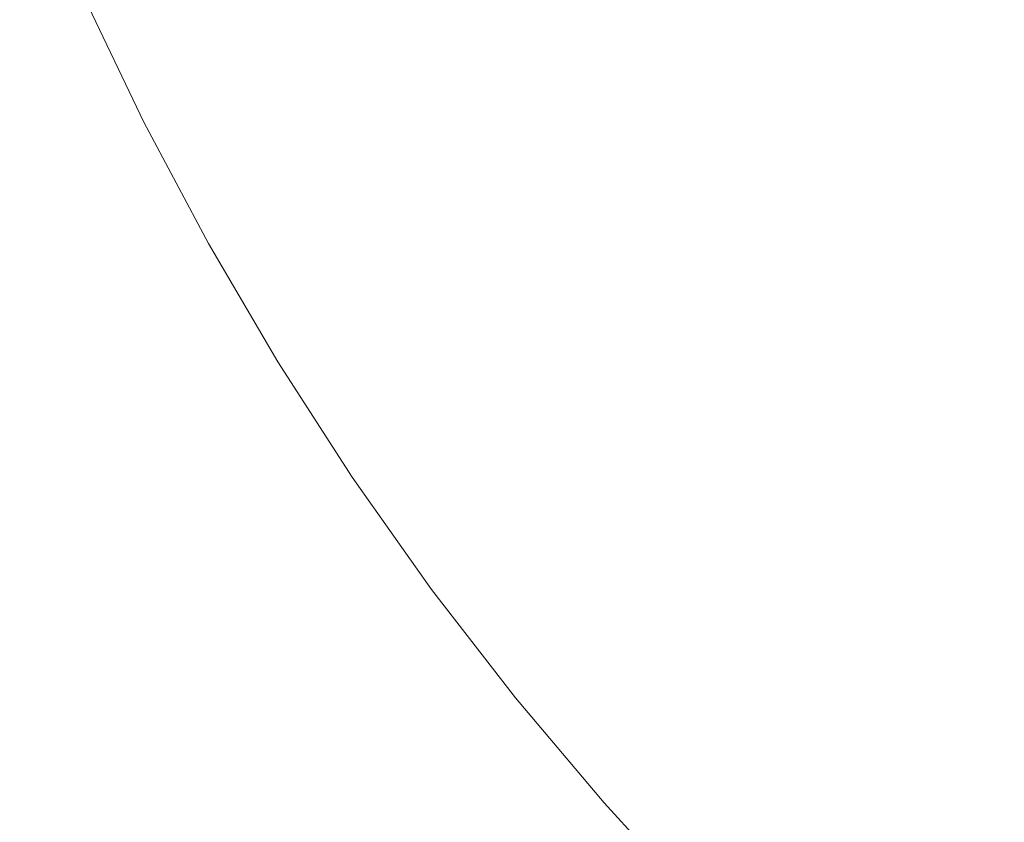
# Model space of a CAD drawing. Header units: centimetres. Extents: x -25.8 to 27.5, y 33.3 to 35.1.
# Tile 117 of 256: x -7.9724 to -7.881, y 33.6401 to 33.7146. Entities that reach past the tile are written whole.
import ezdxf

# ---------------------------------------------------------------- set-up
doc = ezdxf.new("R2010")
doc.units = ezdxf.units.CM
doc.header["$LTSCALE"] = 2.54
doc.layers.add('Lucido design-1', color=7, linetype='Continuous')

# ---------------------------------------------------------------- blocks, each defined once
blk = doc.blocks.new('Gruppo-6-1')
at = {"color": 7, "linetype": 'Continuous', "lineweight": 9}
for points in [[(-25.69296, 35.040112, 330.586121), (-25.69296, 33.440112, 330.586121), (27.40704, 33.440112, 330.586121), (27.40704, 35.040112, 330.586121)], [(-25.69296, 35.040112, 306.619358), (-25.69296, 33.440112, 306.619358), (27.40704, 33.440112, 306.619358), (27.40704, 35.040112, 306.619358)]]:
    blk.add_3dface(points, dxfattribs=at)
for points, invisible_edges in [([(-25.69296, 33.440112, 329.786121), (-7.975823, 33.74017, 329.786121), (-7.971327, 33.728255, 329.786121)], 9), ([(-25.69296, 33.440112, 305.819358), (-7.975823, 33.74017, 305.819358), (-7.971327, 33.728255, 305.819358)], 9), ([(-7.971327, 33.728255, 329.786121), (-7.966329, 33.716542, 329.786121), (-25.69296, 33.440112, 329.786121)], 10), ([(-7.971327, 33.728255, 305.819358), (-7.966329, 33.716542, 305.819358), (-25.69296, 33.440112, 305.819358)], 10), ([(-7.942307, 33.714394, 329.788299), (-7.947418, 33.72509, 329.788299), (-7.943756, 33.726745, 329.789238), (-7.938718, 33.716203, 329.789238)], 15), ([(-7.942307, 33.714394, 305.821536), (-7.947418, 33.72509, 305.821536), (-7.943756, 33.726745, 305.822475), (-7.938718, 33.716203, 305.822475)], 15), ([(-7.945929, 33.712567, 329.787525), (-7.951115, 33.723419, 329.787525), (-7.947418, 33.72509, 329.788299), (-7.942307, 33.714394, 329.788299)], 15), ([(-7.945929, 33.712567, 305.820762), (-7.951115, 33.723419, 305.820762), (-7.947418, 33.72509, 305.821536), (-7.942307, 33.714394, 305.821536)], 15), ([(-7.919661, 33.713469, 329.794612), (-7.924832, 33.723205, 329.794612), (-7.921505, 33.724882, 329.796346), (-7.916409, 33.715286, 329.796346)], 15), ([(-7.919661, 33.713469, 305.827849), (-7.924832, 33.723205, 305.827849), (-7.921505, 33.724882, 305.829583), (-7.916409, 33.715286, 305.829583)], 15), ([(-7.949581, 33.710726, 329.786919), (-7.954841, 33.721734, 329.786919), (-7.951115, 33.723419, 329.787525), (-7.945929, 33.712567, 329.787525)], 15), ([(-7.949581, 33.710726, 305.820156), (-7.954841, 33.721734, 305.820156), (-7.951115, 33.723419, 305.820762), (-7.945929, 33.712567, 305.820762)], 15), ([(-7.898931, 33.71329, 329.804742), (-7.904128, 33.722146, 329.804742), (-7.901265, 33.723746, 329.807187), (-7.896139, 33.71501, 329.807187)], 15), ([(-7.898931, 33.71329, 305.837979), (-7.904128, 33.722146, 305.837979), (-7.901265, 33.723746, 305.840424), (-7.896139, 33.71501, 305.840424)], 15), ([(-7.922976, 33.711618, 329.793031), (-7.928222, 33.721495, 329.793031), (-7.924832, 33.723205, 329.794612), (-7.919661, 33.713469, 329.794612)], 15), ([(-7.922976, 33.711618, 305.826268), (-7.928222, 33.721495, 305.826268), (-7.924832, 33.723205, 305.827849), (-7.919661, 33.713469, 305.827849)], 15), ([(-7.880693, 33.713227, 329.818216), (-7.885909, 33.721309, 329.818216), (-7.883607, 33.722726, 329.821261), (-7.878453, 33.71474, 329.821261)], 15), ([(-7.880693, 33.713227, 305.851453), (-7.885909, 33.721309, 305.851453), (-7.883607, 33.722726, 305.854498), (-7.878453, 33.71474, 305.854498)], 15), ([(-7.953255, 33.708874, 329.786483), (-7.95859, 33.72004, 329.786483), (-7.954841, 33.721734, 329.786919), (-7.949581, 33.710726, 329.786919)], 15), ([(-7.953255, 33.708874, 305.81972), (-7.95859, 33.72004, 305.81972), (-7.954841, 33.721734, 305.820156), (-7.949581, 33.710726, 305.820156)], 15), ([(-7.901809, 33.711518, 329.802432), (-7.907079, 33.720498, 329.802432), (-7.904128, 33.722146, 329.804742), (-7.898931, 33.71329, 329.804742)], 15), ([(-7.901809, 33.711518, 305.835669), (-7.907079, 33.720498, 305.835669), (-7.904128, 33.722146, 305.837979), (-7.898931, 33.71329, 305.837979)], 15), ([(-7.926347, 33.709734, 329.791607), (-7.93167, 33.719757, 329.791607), (-7.928222, 33.721495, 329.793031), (-7.922976, 33.711618, 329.793031)], 15), ([(-7.926347, 33.709734, 305.824844), (-7.93167, 33.719757, 305.824844), (-7.928222, 33.721495, 305.826268), (-7.922976, 33.711618, 305.826268)], 15), ([(-7.883036, 33.711643, 329.815281), (-7.888317, 33.719826, 329.815281), (-7.885909, 33.721309, 329.818216), (-7.880693, 33.713227, 329.818216)], 15), ([(-7.883036, 33.711643, 305.848518), (-7.888317, 33.719826, 305.848518), (-7.885909, 33.721309, 305.851453), (-7.880693, 33.713227, 305.851453)], 15), ([(-7.956945, 33.707014, 329.786217), (-7.962356, 33.718337, 329.786217), (-7.95859, 33.72004, 329.786483), (-7.953255, 33.708874, 329.786483)], 15), ([(-7.956945, 33.707014, 305.819453), (-7.962356, 33.718337, 305.819453), (-7.95859, 33.72004, 305.81972), (-7.953255, 33.708874, 305.81972)], 15), ([(-7.92977, 33.707822, 329.790342), (-7.935171, 33.717992, 329.790342), (-7.93167, 33.719757, 329.791607), (-7.926347, 33.709734, 329.791607)], 15), ([(-7.92977, 33.707822, 305.823579), (-7.935171, 33.717992, 305.823579), (-7.93167, 33.719757, 305.824844), (-7.926347, 33.709734, 305.824844)], 15), ([(-7.904769, 33.709696, 329.800259), (-7.910113, 33.718803, 329.800259), (-7.907079, 33.720498, 329.802432), (-7.901809, 33.711518, 329.802432)], 15), ([(-7.904769, 33.709696, 305.833496), (-7.910113, 33.718803, 305.833496), (-7.907079, 33.720498, 305.835669), (-7.901809, 33.711518, 305.835669)], 15), ([(-7.885478, 33.709992, 329.812462), (-7.890827, 33.71828, 329.812462), (-7.888317, 33.719826, 329.815281), (-7.883036, 33.711643, 329.815281)], 15), ([(-7.885478, 33.709992, 305.845699), (-7.890827, 33.71828, 305.845699), (-7.888317, 33.719826, 305.848518), (-7.883036, 33.711643, 305.848518)], 15), ([(-7.907804, 33.707828, 329.798229), (-7.913224, 33.717065, 329.798229), (-7.910113, 33.718803, 329.800259), (-7.904769, 33.709696, 329.800259)], 15), ([(-7.907804, 33.707828, 305.831466), (-7.913224, 33.717065, 305.831466), (-7.910113, 33.718803, 305.833496), (-7.904769, 33.709696, 305.833496)], 15), ([(-7.960838, 33.705051, 329.786121), (-7.966329, 33.716542, 329.786121), (-7.962356, 33.718337, 329.786217), (-7.956945, 33.707014, 329.786217)], 14), ([(-7.960838, 33.705051, 305.819358), (-7.966329, 33.716542, 305.819358), (-7.962356, 33.718337, 305.819453), (-7.956945, 33.707014, 305.819453)], 14), ([(-7.933238, 33.705885, 329.789238), (-7.938718, 33.716203, 329.789238), (-7.935171, 33.717992, 329.790342), (-7.92977, 33.707822, 329.790342)], 15), ([(-7.933238, 33.705885, 305.822475), (-7.938718, 33.716203, 305.822475), (-7.935171, 33.717992, 305.823579), (-7.92977, 33.707822, 305.823579)], 15), ([(-7.888016, 33.708277, 329.809762), (-7.893436, 33.716674, 329.809762), (-7.890827, 33.71828, 329.812462), (-7.885478, 33.709992, 329.812462)], 15), ([(-7.888016, 33.708277, 305.842999), (-7.893436, 33.716674, 305.842999), (-7.890827, 33.71828, 305.845699), (-7.885478, 33.709992, 305.845699)], 15), ([(-7.91091, 33.705915, 329.796346), (-7.916409, 33.715286, 329.796346), (-7.913224, 33.717065, 329.798229), (-7.907804, 33.707828, 329.798229)], 15), ([(-7.91091, 33.705915, 305.829583), (-7.916409, 33.715286, 305.829583), (-7.913224, 33.717065, 305.831466), (-7.907804, 33.707828, 305.831466)], 15), ([(-25.69296, 33.440112, 329.786121), (-7.966329, 33.716542, 329.786121), (-7.960838, 33.705051, 329.786121)], 9), ([(-7.966329, 33.716542, 305.819358), (-7.960838, 33.705051, 305.819358), (-25.69296, 33.440112, 305.819358)], 10), ([(-7.936746, 33.703925, 329.788299), (-7.942307, 33.714394, 329.788299), (-7.938718, 33.716203, 329.789238), (-7.933238, 33.705885, 329.789238)], 15), ([(-7.936746, 33.703925, 305.821536), (-7.942307, 33.714394, 305.821536), (-7.938718, 33.716203, 305.822475), (-7.933238, 33.705885, 305.822475)], 15), ([(-7.890646, 33.7065, 329.807187), (-7.896139, 33.71501, 329.807187), (-7.893436, 33.716674, 329.809762), (-7.888016, 33.708277, 329.809762)], 15), ([(-7.890646, 33.7065, 305.840424), (-7.896139, 33.71501, 305.840424), (-7.893436, 33.716674, 305.842999), (-7.888016, 33.708277, 305.842999)], 15), ([(-7.914082, 33.703962, 329.794612), (-7.919661, 33.713469, 329.794612), (-7.916409, 33.715286, 329.796346), (-7.91091, 33.705915, 329.796346)], 15), ([(-7.914082, 33.703962, 305.827849), (-7.919661, 33.713469, 305.827849), (-7.916409, 33.715286, 305.829583), (-7.91091, 33.705915, 305.829583)], 15), ([(-7.940288, 33.701946, 329.787525), (-7.945929, 33.712567, 329.787525), (-7.942307, 33.714394, 329.788299), (-7.936746, 33.703925, 329.788299)], 15), ([(-7.940288, 33.701946, 305.820762), (-7.945929, 33.712567, 305.820762), (-7.942307, 33.714394, 305.821536), (-7.936746, 33.703925, 305.821536)], 15), ([(-7.893363, 33.704663, 329.804742), (-7.898931, 33.71329, 329.804742), (-7.896139, 33.71501, 329.807187), (-7.890646, 33.7065, 329.807187)], 15), ([(-7.893363, 33.704663, 305.837979), (-7.898931, 33.71329, 305.837979), (-7.896139, 33.71501, 305.840424), (-7.890646, 33.7065, 305.840424)], 15), ([(-7.917315, 33.701971, 329.793031), (-7.922976, 33.711618, 329.793031), (-7.919661, 33.713469, 329.794612), (-7.914082, 33.703962, 329.794612)], 15), ([(-7.917315, 33.701971, 305.826268), (-7.922976, 33.711618, 305.826268), (-7.919661, 33.713469, 305.827849), (-7.914082, 33.703962, 305.827849)], 15), ([(-7.896164, 33.70277, 329.802432), (-7.901809, 33.711518, 329.802432), (-7.898931, 33.71329, 329.804742), (-7.893363, 33.704663, 329.804742)], 15), ([(-7.896164, 33.70277, 305.835669), (-7.901809, 33.711518, 305.835669), (-7.898931, 33.71329, 305.837979), (-7.893363, 33.704663, 305.837979)], 15), ([(-7.943858, 33.699952, 329.786919), (-7.949581, 33.710726, 329.786919), (-7.945929, 33.712567, 329.787525), (-7.940288, 33.701946, 329.787525)], 15), ([(-7.943858, 33.699952, 305.820156), (-7.949581, 33.710726, 305.820156), (-7.945929, 33.712567, 305.820762), (-7.940288, 33.701946, 305.820762)], 15), ([(-7.877412, 33.703692, 329.815281), (-7.883036, 33.711643, 329.815281), (-7.880693, 33.713227, 329.818216), (-7.875139, 33.705373, 329.818216)], 15), ([(-7.877412, 33.703692, 305.848518), (-7.883036, 33.711643, 305.848518), (-7.880693, 33.713227, 305.851453), (-7.875139, 33.705373, 305.851453)], 15), ([(-7.920603, 33.699946, 329.791607), (-7.926347, 33.709734, 329.791607), (-7.922976, 33.711618, 329.793031), (-7.917315, 33.701971, 329.793031)], 15), ([(-7.920603, 33.699946, 305.824844), (-7.926347, 33.709734, 305.824844), (-7.922976, 33.711618, 305.826268), (-7.917315, 33.701971, 305.826268)], 15), ([(-7.899043, 33.700824, 329.800259), (-7.904769, 33.709696, 329.800259), (-7.901809, 33.711518, 329.802432), (-7.896164, 33.70277, 329.802432)], 15), ([(-7.899043, 33.700824, 305.833496), (-7.904769, 33.709696, 305.833496), (-7.901809, 33.711518, 305.835669), (-7.896164, 33.70277, 305.835669)], 15), ([(-7.879782, 33.701939, 329.812462), (-7.885478, 33.709992, 329.812462), (-7.883036, 33.711643, 329.815281), (-7.877412, 33.703692, 329.815281)], 15), ([(-7.879782, 33.701939, 305.845699), (-7.885478, 33.709992, 305.845699), (-7.883036, 33.711643, 305.848518), (-7.877412, 33.703692, 305.848518)], 15), ([(-7.94745, 33.697945, 329.786483), (-7.953255, 33.708874, 329.786483), (-7.949581, 33.710726, 329.786919), (-7.943858, 33.699952, 329.786919)], 15), ([(-7.94745, 33.697945, 305.81972), (-7.953255, 33.708874, 305.81972), (-7.949581, 33.710726, 305.820156), (-7.943858, 33.699952, 305.820156)], 15), ([(-7.923942, 33.697891, 329.790342), (-7.92977, 33.707822, 329.790342), (-7.926347, 33.709734, 329.791607), (-7.920603, 33.699946, 329.791607)], 15), ([(-7.923942, 33.697891, 305.823579), (-7.92977, 33.707822, 305.823579), (-7.926347, 33.709734, 305.824844), (-7.920603, 33.699946, 305.824844)], 15), ([(-7.901996, 33.698829, 329.798229), (-7.907804, 33.707828, 329.798229), (-7.904769, 33.709696, 329.800259), (-7.899043, 33.700824, 329.800259)], 15), ([(-7.901996, 33.698829, 305.831466), (-7.907804, 33.707828, 305.831466), (-7.904769, 33.709696, 305.833496), (-7.899043, 33.700824, 305.833496)], 15), ([(-7.882245, 33.700117, 329.809762), (-7.888016, 33.708277, 329.809762), (-7.885478, 33.709992, 329.812462), (-7.879782, 33.701939, 329.812462)], 15), ([(-7.882245, 33.700117, 305.842999), (-7.888016, 33.708277, 305.842999), (-7.885478, 33.709992, 305.845699), (-7.879782, 33.701939, 305.845699)], 15), ([(-7.951058, 33.69593, 329.786217), (-7.956945, 33.707014, 329.786217), (-7.953255, 33.708874, 329.786483), (-7.94745, 33.697945, 329.786483)], 15), ([(-7.951058, 33.69593, 305.819453), (-7.956945, 33.707014, 305.819453), (-7.953255, 33.708874, 305.81972), (-7.94745, 33.697945, 305.81972)], 15), ([(-7.927325, 33.695808, 329.789238), (-7.933238, 33.705885, 329.789238), (-7.92977, 33.707822, 329.790342), (-7.923942, 33.697891, 329.790342)], 15), ([(-7.927325, 33.695808, 305.822475), (-7.933238, 33.705885, 305.822475), (-7.92977, 33.707822, 305.823579), (-7.923942, 33.697891, 305.823579)], 15), ([(-7.905018, 33.696786, 329.796346), (-7.91091, 33.705915, 329.796346), (-7.907804, 33.707828, 329.798229), (-7.901996, 33.698829, 329.798229)], 15), ([(-7.905018, 33.696786, 305.829583), (-7.91091, 33.705915, 305.829583), (-7.907804, 33.707828, 305.831466), (-7.901996, 33.698829, 305.831466)], 15), ([(-7.884797, 33.69823, 329.807187), (-7.890646, 33.7065, 329.807187), (-7.888016, 33.708277, 329.809762), (-7.882245, 33.700117, 329.809762)], 15), ([(-7.884797, 33.69823, 305.840424), (-7.890646, 33.7065, 305.840424), (-7.888016, 33.708277, 305.842999), (-7.882245, 33.700117, 305.842999)], 15), ([(-7.954864, 33.693804, 329.786121), (-7.960838, 33.705051, 329.786121), (-7.956945, 33.707014, 329.786217), (-7.951058, 33.69593, 329.786217)], 14), ([(-7.954864, 33.693804, 305.819358), (-7.960838, 33.705051, 305.819358), (-7.956945, 33.707014, 305.819453), (-7.951058, 33.69593, 305.819453)], 14), ([(-7.887434, 33.69628, 329.804742), (-7.893363, 33.704663, 329.804742), (-7.890646, 33.7065, 329.807187), (-7.884797, 33.69823, 329.807187)], 15), ([(-7.887434, 33.69628, 305.837979), (-7.893363, 33.704663, 305.837979), (-7.890646, 33.7065, 305.840424), (-7.884797, 33.69823, 305.840424)], 15), ([(-7.930747, 33.693701, 329.788299), (-7.936746, 33.703925, 329.788299), (-7.933238, 33.705885, 329.789238), (-7.927325, 33.695808, 329.789238)], 15), ([(-7.930747, 33.693701, 305.821536), (-7.936746, 33.703925, 305.821536), (-7.933238, 33.705885, 305.822475), (-7.927325, 33.695808, 305.822475)], 15), ([(-7.908104, 33.6947, 329.794612), (-7.914082, 33.703962, 329.794612), (-7.91091, 33.705915, 329.796346), (-7.905018, 33.696786, 329.796346)], 15), ([(-7.908104, 33.6947, 305.827849), (-7.914082, 33.703962, 305.827849), (-7.91091, 33.705915, 305.829583), (-7.905018, 33.696786, 305.829583)], 15), ([(-7.960838, 33.705051, 329.786121), (-7.954864, 33.693804, 329.786121), (-25.69296, 33.440112, 329.786121)], 10), ([(-25.69296, 33.440112, 305.819358), (-7.960838, 33.705051, 305.819358), (-7.954864, 33.693804, 305.819358)], 9), ([(-7.890152, 33.69427, 329.802432), (-7.896164, 33.70277, 329.802432), (-7.893363, 33.704663, 329.804742), (-7.887434, 33.69628, 329.804742)], 15), ([(-7.890152, 33.69427, 305.835669), (-7.896164, 33.70277, 305.835669), (-7.893363, 33.704663, 305.837979), (-7.887434, 33.69628, 305.837979)], 15), ([(-7.934202, 33.691574, 329.787525), (-7.940288, 33.701946, 329.787525), (-7.936746, 33.703925, 329.788299), (-7.930747, 33.693701, 329.788299)], 15), ([(-7.934202, 33.691574, 305.820762), (-7.940288, 33.701946, 305.820762), (-7.936746, 33.703925, 305.821536), (-7.930747, 33.693701, 305.821536)], 15), ([(-7.91125, 33.692574, 329.793031), (-7.917315, 33.701971, 329.793031), (-7.914082, 33.703962, 329.794612), (-7.908104, 33.6947, 329.794612)], 15), ([(-7.91125, 33.692574, 305.826268), (-7.917315, 33.701971, 305.826268), (-7.914082, 33.703962, 305.827849), (-7.908104, 33.6947, 305.827849)], 15), ([(-7.892945, 33.692204, 329.800259), (-7.899043, 33.700824, 329.800259), (-7.896164, 33.70277, 329.802432), (-7.890152, 33.69427, 329.802432)], 15), ([(-7.892945, 33.692204, 305.833496), (-7.899043, 33.700824, 305.833496), (-7.896164, 33.70277, 305.835669), (-7.890152, 33.69427, 305.835669)], 15), ([(-7.937684, 33.68943, 329.786919), (-7.943858, 33.699952, 329.786919), (-7.940288, 33.701946, 329.787525), (-7.934202, 33.691574, 329.787525)], 15), ([(-7.937684, 33.68943, 305.820156), (-7.943858, 33.699952, 305.820156), (-7.940288, 33.701946, 305.820762), (-7.934202, 33.691574, 305.820762)], 15), ([(-7.914449, 33.690411, 329.791607), (-7.920603, 33.699946, 329.791607), (-7.917315, 33.701971, 329.793031), (-7.91125, 33.692574, 329.793031)], 15), ([(-7.914449, 33.690411, 305.824844), (-7.920603, 33.699946, 305.824844), (-7.917315, 33.701971, 305.826268), (-7.91125, 33.692574, 305.826268)], 15), ([(-7.876133, 33.69221, 329.809762), (-7.882245, 33.700117, 329.809762), (-7.879782, 33.701939, 329.812462), (-7.87375, 33.694134, 329.812462)], 15), ([(-7.876133, 33.69221, 305.842999), (-7.882245, 33.700117, 305.842999), (-7.879782, 33.701939, 305.845699), (-7.87375, 33.694134, 305.845699)], 15), ([(-7.895811, 33.690084, 329.798229), (-7.901996, 33.698829, 329.798229), (-7.899043, 33.700824, 329.800259), (-7.892945, 33.692204, 329.800259)], 15), ([(-7.895811, 33.690084, 305.831466), (-7.901996, 33.698829, 305.831466), (-7.899043, 33.700824, 305.833496), (-7.892945, 33.692204, 305.833496)], 15), ([(-7.941187, 33.687272, 329.786483), (-7.94745, 33.697945, 329.786483), (-7.943858, 33.699952, 329.786919), (-7.937684, 33.68943, 329.786919)], 15), ([(-7.941187, 33.687272, 305.81972), (-7.94745, 33.697945, 305.81972), (-7.943858, 33.699952, 305.820156), (-7.937684, 33.68943, 305.820156)], 15), ([(-7.917698, 33.688216, 329.790342), (-7.923942, 33.697891, 329.790342), (-7.920603, 33.699946, 329.791607), (-7.914449, 33.690411, 329.791607)], 15), ([(-7.917698, 33.688216, 305.823579), (-7.923942, 33.697891, 305.823579), (-7.920603, 33.699946, 305.824844), (-7.914449, 33.690411, 305.824844)], 15), ([(-7.878603, 33.690216, 329.807187), (-7.884797, 33.69823, 329.807187), (-7.882245, 33.700117, 329.809762), (-7.876133, 33.69221, 329.809762)], 15), ([(-7.878603, 33.690216, 305.840424), (-7.884797, 33.69823, 305.840424), (-7.882245, 33.700117, 305.842999), (-7.876133, 33.69221, 305.842999)], 15), ([(-7.898744, 33.687915, 329.796346), (-7.905018, 33.696786, 329.796346), (-7.901996, 33.698829, 329.798229), (-7.895811, 33.690084, 329.798229)], 15), ([(-7.898744, 33.687915, 305.829583), (-7.905018, 33.696786, 305.829583), (-7.901996, 33.698829, 305.831466), (-7.895811, 33.690084, 305.831466)], 15), ([(-7.944706, 33.685106, 329.786217), (-7.951058, 33.69593, 329.786217), (-7.94745, 33.697945, 329.786483), (-7.941187, 33.687272, 329.786483)], 15), ([(-7.944706, 33.685106, 305.819453), (-7.951058, 33.69593, 305.819453), (-7.94745, 33.697945, 305.81972), (-7.941187, 33.687272, 305.81972)], 15), ([(-7.920989, 33.685991, 329.789238), (-7.927325, 33.695808, 329.789238), (-7.923942, 33.697891, 329.790342), (-7.917698, 33.688216, 329.790342)], 15), ([(-7.920989, 33.685991, 305.822475), (-7.927325, 33.695808, 305.822475), (-7.923942, 33.697891, 305.823579), (-7.917698, 33.688216, 305.823579)], 15), ([(-7.881154, 33.688156, 329.804742), (-7.887434, 33.69628, 329.804742), (-7.884797, 33.69823, 329.807187), (-7.878603, 33.690216, 329.807187)], 15), ([(-7.881154, 33.688156, 305.837979), (-7.887434, 33.69628, 305.837979), (-7.884797, 33.69823, 305.840424), (-7.878603, 33.690216, 305.840424)], 15), ([(-7.901739, 33.6857, 329.794612), (-7.908104, 33.6947, 329.794612), (-7.905018, 33.696786, 329.796346), (-7.898744, 33.687915, 329.796346)], 15), ([(-7.901739, 33.6857, 305.827849), (-7.908104, 33.6947, 305.827849), (-7.905018, 33.696786, 305.829583), (-7.898744, 33.687915, 305.829583)], 15), ([(-7.883784, 33.686032, 329.802432), (-7.890152, 33.69427, 329.802432), (-7.887434, 33.69628, 329.804742), (-7.881154, 33.688156, 329.804742)], 15), ([(-7.883784, 33.686032, 305.835669), (-7.890152, 33.69427, 305.835669), (-7.887434, 33.69628, 305.837979), (-7.881154, 33.688156, 305.837979)], 15), ([(-7.948419, 33.68282, 329.786121), (-7.954864, 33.693804, 329.786121), (-7.951058, 33.69593, 329.786217), (-7.944706, 33.685106, 329.786217)], 14), ([(-7.948419, 33.68282, 305.819358), (-7.954864, 33.693804, 305.819358), (-7.951058, 33.69593, 305.819453), (-7.944706, 33.685106, 305.819453)], 14), ([(-7.924319, 33.683741, 329.788299), (-7.930747, 33.693701, 329.788299), (-7.927325, 33.695808, 329.789238), (-7.920989, 33.685991, 329.789238)], 15), ([(-7.924319, 33.683741, 305.821536), (-7.930747, 33.693701, 305.821536), (-7.927325, 33.695808, 305.822475), (-7.920989, 33.685991, 305.822475)], 15), ([(-7.904792, 33.683442, 329.793031), (-7.91125, 33.692574, 329.793031), (-7.908104, 33.6947, 329.794612), (-7.901739, 33.6857, 329.794612)], 15), ([(-7.904792, 33.683442, 305.826268), (-7.91125, 33.692574, 305.826268), (-7.908104, 33.6947, 305.827849), (-7.901739, 33.6857, 305.827849)], 15), ([(-7.886488, 33.683849, 329.800259), (-7.892945, 33.692204, 329.800259), (-7.890152, 33.69427, 329.802432), (-7.883784, 33.686032, 329.802432)], 15), ([(-7.886488, 33.683849, 305.833496), (-7.892945, 33.692204, 305.833496), (-7.890152, 33.69427, 305.835669), (-7.883784, 33.686032, 305.835669)], 15), ([(-25.69296, 33.440112, 329.786121), (-7.954864, 33.693804, 329.786121), (-7.948419, 33.68282, 329.786121)], 9), ([(-25.69296, 33.440112, 305.819358), (-7.954864, 33.693804, 305.819358), (-7.948419, 33.68282, 305.819358)], 9), ([(-7.92768, 33.681469, 329.787525), (-7.934202, 33.691574, 329.787525), (-7.930747, 33.693701, 329.788299), (-7.924319, 33.683741, 329.788299)], 15), ([(-7.92768, 33.681469, 305.820762), (-7.934202, 33.691574, 305.820762), (-7.930747, 33.693701, 305.821536), (-7.924319, 33.683741, 305.821536)], 15), ([(-7.907896, 33.681146, 329.791607), (-7.914449, 33.690411, 329.791607), (-7.91125, 33.692574, 329.793031), (-7.904792, 33.683442, 329.793031)], 15), ([(-7.907896, 33.681146, 305.824844), (-7.914449, 33.690411, 305.824844), (-7.91125, 33.692574, 305.826268), (-7.904792, 33.683442, 305.826268)], 15), ([(-7.931068, 33.679179, 329.786919), (-7.937684, 33.68943, 329.786919), (-7.934202, 33.691574, 329.787525), (-7.92768, 33.681469, 329.787525)], 15), ([(-7.931068, 33.679179, 305.820156), (-7.937684, 33.68943, 305.820156), (-7.934202, 33.691574, 305.820762), (-7.92768, 33.681469, 305.820762)], 15), ([(-7.889261, 33.68161, 329.798229), (-7.895811, 33.690084, 329.798229), (-7.892945, 33.692204, 329.800259), (-7.886488, 33.683849, 329.800259)], 15), ([(-7.889261, 33.68161, 305.831466), (-7.895811, 33.690084, 305.831466), (-7.892945, 33.692204, 305.833496), (-7.886488, 33.683849, 305.833496)], 15), ([(-7.911049, 33.678815, 329.790342), (-7.917698, 33.688216, 329.790342), (-7.914449, 33.690411, 329.791607), (-7.907896, 33.681146, 329.791607)], 15), ([(-7.911049, 33.678815, 305.823579), (-7.917698, 33.688216, 305.823579), (-7.914449, 33.690411, 305.824844), (-7.907896, 33.681146, 305.824844)], 15), ([(-7.892099, 33.679318, 329.796346), (-7.898744, 33.687915, 329.796346), (-7.895811, 33.690084, 329.798229), (-7.889261, 33.68161, 329.798229)], 15), ([(-7.892099, 33.679318, 305.829583), (-7.898744, 33.687915, 305.829583), (-7.895811, 33.690084, 305.831466), (-7.889261, 33.68161, 305.831466)], 15), ([(-7.874536, 33.680305, 329.804742), (-7.881154, 33.688156, 329.804742), (-7.878603, 33.690216, 329.807187), (-7.872074, 33.682472, 329.807187)], 15), ([(-7.874536, 33.680305, 305.837979), (-7.881154, 33.688156, 305.837979), (-7.878603, 33.690216, 305.840424), (-7.872074, 33.682472, 305.840424)], 15), ([(-7.934477, 33.676875, 329.786483), (-7.941187, 33.687272, 329.786483), (-7.937684, 33.68943, 329.786919), (-7.931068, 33.679179, 329.786919)], 15), ([(-7.934477, 33.676875, 305.81972), (-7.941187, 33.687272, 305.81972), (-7.937684, 33.68943, 305.820156), (-7.931068, 33.679179, 305.820156)], 15), ([(-7.914243, 33.676452, 329.789238), (-7.920989, 33.685991, 329.789238), (-7.917698, 33.688216, 329.790342), (-7.911049, 33.678815, 329.790342)], 15), ([(-7.914243, 33.676452, 305.822475), (-7.920989, 33.685991, 305.822475), (-7.917698, 33.688216, 305.823579), (-7.911049, 33.678815, 305.823579)], 15), ([(-7.894997, 33.676978, 329.794612), (-7.901739, 33.6857, 329.794612), (-7.898744, 33.687915, 329.796346), (-7.892099, 33.679318, 329.796346)], 15), ([(-7.894997, 33.676978, 305.827849), (-7.901739, 33.6857, 305.827849), (-7.898744, 33.687915, 305.829583), (-7.892099, 33.679318, 305.829583)], 15), ([(-7.877073, 33.678072, 329.802432), (-7.883784, 33.686032, 329.802432), (-7.881154, 33.688156, 329.804742), (-7.874536, 33.680305, 329.804742)], 15), ([(-7.877073, 33.678072, 305.835669), (-7.883784, 33.686032, 305.835669), (-7.881154, 33.688156, 305.837979), (-7.874536, 33.680305, 305.837979)], 15), ([(-7.937901, 33.674561, 329.786217), (-7.944706, 33.685106, 329.786217), (-7.941187, 33.687272, 329.786483), (-7.934477, 33.676875, 329.786483)], 15), ([(-7.937901, 33.674561, 305.819453), (-7.944706, 33.685106, 305.819453), (-7.941187, 33.687272, 305.81972), (-7.934477, 33.676875, 305.81972)], 15), ([(-7.917474, 33.674063, 329.788299), (-7.924319, 33.683741, 329.788299), (-7.920989, 33.685991, 329.789238), (-7.914243, 33.676452, 329.789238)], 15), ([(-7.917474, 33.674063, 305.821536), (-7.924319, 33.683741, 305.821536), (-7.920989, 33.685991, 305.822475), (-7.914243, 33.676452, 305.822475)], 15), ([(-7.879681, 33.675776, 329.800259), (-7.886488, 33.683849, 329.800259), (-7.883784, 33.686032, 329.802432), (-7.877073, 33.678072, 329.802432)], 15), ([(-7.879681, 33.675776, 305.833496), (-7.886488, 33.683849, 305.833496), (-7.883784, 33.686032, 305.835669), (-7.877073, 33.678072, 305.835669)], 15), ([(-7.941513, 33.67212, 329.786121), (-7.948419, 33.68282, 329.786121), (-7.944706, 33.685106, 329.786217), (-7.937901, 33.674561, 329.786217)], 14), ([(-7.941513, 33.67212, 305.819358), (-7.948419, 33.68282, 305.819358), (-7.944706, 33.685106, 305.819453), (-7.937901, 33.674561, 305.819453)], 14), ([(-7.897951, 33.674593, 329.793031), (-7.904792, 33.683442, 329.793031), (-7.901739, 33.6857, 329.794612), (-7.894997, 33.676978, 329.794612)], 15), ([(-7.897951, 33.674593, 305.826268), (-7.904792, 33.683442, 305.826268), (-7.901739, 33.6857, 305.827849), (-7.894997, 33.676978, 305.827849)], 15), ([(-7.920736, 33.67165, 329.787525), (-7.92768, 33.681469, 329.787525), (-7.924319, 33.683741, 329.788299), (-7.917474, 33.674063, 329.788299)], 15), ([(-7.920736, 33.67165, 305.820762), (-7.92768, 33.681469, 305.820762), (-7.924319, 33.683741, 305.821536), (-7.917474, 33.674063, 305.821536)], 15), ([(-7.900956, 33.672167, 329.791607), (-7.907896, 33.681146, 329.791607), (-7.904792, 33.683442, 329.793031), (-7.897951, 33.674593, 329.793031)], 15), ([(-7.900956, 33.672167, 305.824844), (-7.907896, 33.681146, 305.824844), (-7.904792, 33.683442, 305.826268), (-7.897951, 33.674593, 305.826268)], 15), ([(-7.882357, 33.673422, 329.798229), (-7.889261, 33.68161, 329.798229), (-7.886488, 33.683849, 329.800259), (-7.879681, 33.675776, 329.800259)], 15), ([(-7.882357, 33.673422, 305.831466), (-7.889261, 33.68161, 305.831466), (-7.886488, 33.683849, 305.833496), (-7.879681, 33.675776, 305.833496)], 15), ([(-7.948419, 33.68282, 329.786121), (-7.941513, 33.67212, 329.786121), (-25.69296, 33.440112, 329.786121)], 10), ([(-7.948419, 33.68282, 305.819358), (-7.941513, 33.67212, 305.819358), (-25.69296, 33.440112, 305.819358)], 10), ([(-7.924023, 33.669218, 329.786919), (-7.931068, 33.679179, 329.786919), (-7.92768, 33.681469, 329.787525), (-7.920736, 33.67165, 329.787525)], 15), ([(-7.924023, 33.669218, 305.820156), (-7.931068, 33.679179, 305.820156), (-7.92768, 33.681469, 305.820762), (-7.920736, 33.67165, 305.820762)], 15), ([(-7.885095, 33.671012, 329.796346), (-7.892099, 33.679318, 329.796346), (-7.889261, 33.68161, 329.798229), (-7.882357, 33.673422, 329.798229)], 15), ([(-7.885095, 33.671012, 305.829583), (-7.892099, 33.679318, 305.829583), (-7.889261, 33.68161, 305.831466), (-7.882357, 33.673422, 305.831466)], 15), ([(-7.904006, 33.669704, 329.790342), (-7.911049, 33.678815, 329.790342), (-7.907896, 33.681146, 329.791607), (-7.900956, 33.672167, 329.791607)], 15), ([(-7.904006, 33.669704, 305.823579), (-7.911049, 33.678815, 305.823579), (-7.907896, 33.681146, 305.824844), (-7.900956, 33.672167, 305.824844)], 15), ([(-7.927331, 33.666772, 329.786483), (-7.934477, 33.676875, 329.786483), (-7.931068, 33.679179, 329.786919), (-7.924023, 33.669218, 329.786919)], 15), ([(-7.927331, 33.666772, 305.81972), (-7.934477, 33.676875, 305.81972), (-7.931068, 33.679179, 305.820156), (-7.924023, 33.669218, 305.820156)], 15), ([(-7.907097, 33.667208, 329.789238), (-7.914243, 33.676452, 329.789238), (-7.911049, 33.678815, 329.790342), (-7.904006, 33.669704, 329.790342)], 15), ([(-7.907097, 33.667208, 305.822475), (-7.914243, 33.676452, 305.822475), (-7.911049, 33.678815, 305.823579), (-7.904006, 33.669704, 305.823579)], 15), ([(-7.887892, 33.66855, 329.794612), (-7.894997, 33.676978, 329.794612), (-7.892099, 33.679318, 329.796346), (-7.885095, 33.671012, 329.796346)], 15), ([(-7.887892, 33.66855, 305.827849), (-7.894997, 33.676978, 305.827849), (-7.892099, 33.679318, 305.829583), (-7.885095, 33.671012, 305.829583)], 15), ([(-7.930654, 33.664315, 329.786217), (-7.937901, 33.674561, 329.786217), (-7.934477, 33.676875, 329.786483), (-7.927331, 33.666772, 329.786483)], 15), ([(-7.930654, 33.664315, 305.819453), (-7.937901, 33.674561, 305.819453), (-7.934477, 33.676875, 305.81972), (-7.927331, 33.666772, 305.81972)], 15), ([(-7.890742, 33.666042, 329.793031), (-7.897951, 33.674593, 329.793031), (-7.894997, 33.676978, 329.794612), (-7.887892, 33.66855, 329.794612)], 15), ([(-7.890742, 33.666042, 305.826268), (-7.897951, 33.674593, 305.826268), (-7.894997, 33.676978, 305.827849), (-7.887892, 33.66855, 305.827849)], 15), ([(-7.910224, 33.664684, 329.788299), (-7.917474, 33.674063, 329.788299), (-7.914243, 33.676452, 329.789238), (-7.907097, 33.667208, 329.789238)], 15), ([(-7.910224, 33.664684, 305.821536), (-7.917474, 33.674063, 305.821536), (-7.914243, 33.676452, 305.822475), (-7.907097, 33.667208, 305.822475)], 15), ([(-7.875112, 33.665534, 329.798229), (-7.882357, 33.673422, 329.798229), (-7.879681, 33.675776, 329.800259), (-7.872539, 33.668, 329.800259)], 15), ([(-7.875112, 33.665534, 305.831466), (-7.882357, 33.673422, 305.831466), (-7.879681, 33.675776, 305.833496), (-7.872539, 33.668, 305.833496)], 15), ([(-7.934159, 33.661722, 329.786121), (-7.941513, 33.67212, 329.786121), (-7.937901, 33.674561, 329.786217), (-7.930654, 33.664315, 329.786217)], 14), ([(-7.934159, 33.661722, 305.819358), (-7.941513, 33.67212, 305.819358), (-7.937901, 33.674561, 305.819453), (-7.930654, 33.664315, 305.819453)], 14), ([(-7.913381, 33.662135, 329.787525), (-7.920736, 33.67165, 329.787525), (-7.917474, 33.674063, 329.788299), (-7.910224, 33.664684, 329.788299)], 15), ([(-7.913381, 33.662135, 305.820762), (-7.920736, 33.67165, 305.820762), (-7.917474, 33.674063, 305.821536), (-7.910224, 33.664684, 305.821536)], 15), ([(-7.893641, 33.663491, 329.791607), (-7.900956, 33.672167, 329.791607), (-7.897951, 33.674593, 329.793031), (-7.890742, 33.666042, 329.793031)], 15), ([(-7.893641, 33.663491, 305.824844), (-7.900956, 33.672167, 305.824844), (-7.897951, 33.674593, 305.826268), (-7.890742, 33.666042, 305.826268)], 15), ([(-7.877745, 33.66301, 329.796346), (-7.885095, 33.671012, 329.796346), (-7.882357, 33.673422, 329.798229), (-7.875112, 33.665534, 329.798229)], 15), ([(-7.877745, 33.66301, 305.829583), (-7.885095, 33.671012, 305.829583), (-7.882357, 33.673422, 305.831466), (-7.875112, 33.665534, 305.831466)], 15), ([(-25.69296, 33.440112, 329.786121), (-7.941513, 33.67212, 329.786121), (-7.934159, 33.661722, 329.786121)], 9), ([(-7.941513, 33.67212, 305.819358), (-7.934159, 33.661722, 305.819358), (-25.69296, 33.440112, 305.819358)], 10), ([(-7.916562, 33.659566, 329.786919), (-7.924023, 33.669218, 329.786919), (-7.920736, 33.67165, 329.787525), (-7.913381, 33.662135, 329.787525)], 15), ([(-7.916562, 33.659566, 305.820156), (-7.924023, 33.669218, 305.820156), (-7.920736, 33.67165, 305.820762), (-7.913381, 33.662135, 305.820762)], 15), ([(-7.896584, 33.6609, 329.790342), (-7.904006, 33.669704, 329.790342), (-7.900956, 33.672167, 329.791607), (-7.893641, 33.663491, 329.791607)], 15), ([(-7.896584, 33.6609, 305.823579), (-7.904006, 33.669704, 305.823579), (-7.900956, 33.672167, 305.824844), (-7.893641, 33.663491, 305.824844)], 15), ([(-7.880435, 33.660432, 329.794612), (-7.887892, 33.66855, 329.794612), (-7.885095, 33.671012, 329.796346), (-7.877745, 33.66301, 329.796346)], 15), ([(-7.880435, 33.660432, 305.827849), (-7.887892, 33.66855, 305.827849), (-7.885095, 33.671012, 305.829583), (-7.877745, 33.66301, 305.829583)], 15), ([(-7.899566, 33.658276, 329.789238), (-7.907097, 33.667208, 329.789238), (-7.904006, 33.669704, 329.790342), (-7.896584, 33.6609, 329.790342)], 15), ([(-7.899566, 33.658276, 305.822475), (-7.907097, 33.667208, 305.822475), (-7.904006, 33.669704, 305.823579), (-7.896584, 33.6609, 305.823579)], 15), ([(-7.919763, 33.656981, 329.786483), (-7.927331, 33.666772, 329.786483), (-7.924023, 33.669218, 329.786919), (-7.916562, 33.659566, 329.786919)], 15), ([(-7.919763, 33.656981, 305.81972), (-7.927331, 33.666772, 305.81972), (-7.924023, 33.669218, 305.820156), (-7.916562, 33.659566, 305.820156)], 15), ([(-7.883176, 33.657805, 329.793031), (-7.890742, 33.666042, 329.793031), (-7.887892, 33.66855, 329.794612), (-7.880435, 33.660432, 329.794612)], 15), ([(-7.883176, 33.657805, 305.826268), (-7.890742, 33.666042, 305.826268), (-7.887892, 33.66855, 305.827849), (-7.880435, 33.660432, 305.827849)], 15), ([(-7.922979, 33.654385, 329.786217), (-7.930654, 33.664315, 329.786217), (-7.927331, 33.666772, 329.786483), (-7.919763, 33.656981, 329.786483)], 15), ([(-7.922979, 33.654385, 305.819453), (-7.930654, 33.664315, 305.819453), (-7.927331, 33.666772, 305.81972), (-7.919763, 33.656981, 305.81972)], 15), ([(-7.902583, 33.655621, 329.788299), (-7.910224, 33.664684, 329.788299), (-7.907097, 33.667208, 329.789238), (-7.899566, 33.658276, 329.789238)], 15), ([(-7.902583, 33.655621, 305.821536), (-7.910224, 33.664684, 305.821536), (-7.907097, 33.667208, 305.822475), (-7.899566, 33.658276, 305.822475)], 15), ([(-7.885964, 33.655133, 329.791607), (-7.893641, 33.663491, 329.791607), (-7.890742, 33.666042, 329.793031), (-7.883176, 33.657805, 329.793031)], 15), ([(-7.885964, 33.655133, 305.824844), (-7.893641, 33.663491, 305.824844), (-7.890742, 33.666042, 305.826268), (-7.883176, 33.657805, 305.826268)], 15), ([(-7.926371, 33.651646, 329.786121), (-7.934159, 33.661722, 329.786121), (-7.930654, 33.664315, 329.786217), (-7.922979, 33.654385, 329.786217)], 14), ([(-7.926371, 33.651646, 305.819358), (-7.934159, 33.661722, 305.819358), (-7.930654, 33.664315, 305.819453), (-7.922979, 33.654385, 305.819453)], 14), ([(-7.905628, 33.65294, 329.787525), (-7.913381, 33.662135, 329.787525), (-7.910224, 33.664684, 329.788299), (-7.902583, 33.655621, 329.788299)], 15), ([(-7.905628, 33.65294, 305.820762), (-7.913381, 33.662135, 305.820762), (-7.910224, 33.664684, 305.821536), (-7.902583, 33.655621, 305.821536)], 15), ([(-7.888795, 33.65242, 329.790342), (-7.896584, 33.6609, 329.790342), (-7.893641, 33.663491, 329.791607), (-7.885964, 33.655133, 329.791607)], 15), ([(-7.888795, 33.65242, 305.823579), (-7.896584, 33.6609, 305.823579), (-7.893641, 33.663491, 305.824844), (-7.885964, 33.655133, 305.824844)], 15), ([(-7.934159, 33.661722, 329.786121), (-7.926371, 33.651646, 329.786121), (-25.69296, 33.440112, 329.786121)], 10), ([(-25.69296, 33.440112, 305.819358), (-7.934159, 33.661722, 305.819358), (-7.926371, 33.651646, 305.819358)], 9), ([(-7.908698, 33.650239, 329.786919), (-7.916562, 33.659566, 329.786919), (-7.913381, 33.662135, 329.787525), (-7.905628, 33.65294, 329.787525)], 15), ([(-7.908698, 33.650239, 305.820156), (-7.916562, 33.659566, 305.820156), (-7.913381, 33.662135, 305.820762), (-7.905628, 33.65294, 305.820762)], 15), ([(-7.891663, 33.649671, 329.789238), (-7.899566, 33.658276, 329.789238), (-7.896584, 33.6609, 329.790342), (-7.888795, 33.65242, 329.790342)], 15), ([(-7.891663, 33.649671, 305.822475), (-7.899566, 33.658276, 305.822475), (-7.896584, 33.6609, 305.823579), (-7.888795, 33.65242, 305.823579)], 15), ([(-7.875267, 33.649896, 329.793031), (-7.883176, 33.657805, 329.793031), (-7.880435, 33.660432, 329.794612), (-7.87264, 33.652637, 329.794612)], 15), ([(-7.875267, 33.649896, 305.826268), (-7.883176, 33.657805, 305.826268), (-7.880435, 33.660432, 305.827849), (-7.87264, 33.652637, 305.827849)], 15), ([(-7.911787, 33.64752, 329.786483), (-7.919763, 33.656981, 329.786483), (-7.916562, 33.659566, 329.786919), (-7.908698, 33.650239, 329.786919)], 15), ([(-7.911787, 33.64752, 305.81972), (-7.919763, 33.656981, 305.81972), (-7.916562, 33.659566, 305.820156), (-7.908698, 33.650239, 305.820156)], 15), ([(-7.894564, 33.64689, 329.788299), (-7.902583, 33.655621, 329.788299), (-7.899566, 33.658276, 329.789238), (-7.891663, 33.649671, 329.789238)], 15), ([(-7.894564, 33.64689, 305.821536), (-7.902583, 33.655621, 305.821536), (-7.899566, 33.658276, 305.822475), (-7.891663, 33.649671, 305.822475)], 15), ([(-7.877939, 33.647108, 329.791607), (-7.885964, 33.655133, 329.791607), (-7.883176, 33.657805, 329.793031), (-7.875267, 33.649896, 329.793031)], 15), ([(-7.877939, 33.647108, 305.824844), (-7.885964, 33.655133, 305.824844), (-7.883176, 33.657805, 305.826268), (-7.875267, 33.649896, 305.826268)], 15), ([(-7.914889, 33.64479, 329.786217), (-7.922979, 33.654385, 329.786217), (-7.919763, 33.656981, 329.786483), (-7.911787, 33.64752, 329.786483)], 15), ([(-7.914889, 33.64479, 305.819453), (-7.922979, 33.654385, 305.819453), (-7.919763, 33.656981, 305.81972), (-7.911787, 33.64752, 305.81972)], 15), ([(-7.897493, 33.644083, 329.787525), (-7.905628, 33.65294, 329.787525), (-7.902583, 33.655621, 329.788299), (-7.894564, 33.64689, 329.788299)], 15), ([(-7.897493, 33.644083, 305.820762), (-7.905628, 33.65294, 305.820762), (-7.902583, 33.655621, 305.821536), (-7.894564, 33.64689, 305.821536)], 15), ([(-7.880652, 33.644277, 329.790342), (-7.888795, 33.65242, 329.790342), (-7.885964, 33.655133, 329.791607), (-7.877939, 33.647108, 329.791607)], 15), ([(-7.880652, 33.644277, 305.823579), (-7.888795, 33.65242, 305.823579), (-7.885964, 33.655133, 305.824844), (-7.877939, 33.647108, 305.824844)], 15), ([(-7.918162, 33.64191, 329.786121), (-7.926371, 33.651646, 329.786121), (-7.922979, 33.654385, 329.786217), (-7.914889, 33.64479, 329.786217)], 14), ([(-7.918162, 33.64191, 305.819358), (-7.926371, 33.651646, 305.819358), (-7.922979, 33.654385, 305.819453), (-7.914889, 33.64479, 305.819453)], 14), ([(-7.900445, 33.641253, 329.786919), (-7.908698, 33.650239, 329.786919), (-7.905628, 33.65294, 329.787525), (-7.897493, 33.644083, 329.787525)], 15), ([(-7.900445, 33.641253, 305.820156), (-7.908698, 33.650239, 305.820156), (-7.905628, 33.65294, 305.820762), (-7.897493, 33.644083, 305.820762)], 15), ([(-7.883401, 33.641409, 329.789238), (-7.891663, 33.649671, 329.789238), (-7.888795, 33.65242, 329.790342), (-7.880652, 33.644277, 329.790342)], 15), ([(-7.883401, 33.641409, 305.822475), (-7.891663, 33.649671, 305.822475), (-7.888795, 33.65242, 305.823579), (-7.880652, 33.644277, 305.823579)], 15), ([(-25.69296, 33.440112, 329.786121), (-7.926371, 33.651646, 329.786121), (-7.918162, 33.64191, 329.786121)], 9), ([(-25.69296, 33.440112, 305.819358), (-7.926371, 33.651646, 305.819358), (-7.918162, 33.64191, 305.819358)], 9), ([(-7.903416, 33.638407, 329.786483), (-7.911787, 33.64752, 329.786483), (-7.908698, 33.650239, 329.786919), (-7.900445, 33.641253, 329.786919)], 15), ([(-7.903416, 33.638407, 305.81972), (-7.911787, 33.64752, 305.81972), (-7.908698, 33.650239, 305.820156), (-7.900445, 33.641253, 305.820156)], 15), ([(-7.886182, 33.638508, 329.788299), (-7.894564, 33.64689, 329.788299), (-7.891663, 33.649671, 329.789238), (-7.883401, 33.641409, 329.789238)], 15), ([(-7.886182, 33.638508, 305.821536), (-7.894564, 33.64689, 305.821536), (-7.891663, 33.649671, 305.822475), (-7.883401, 33.641409, 305.822475)], 15), ([(-7.906399, 33.635547, 329.786217), (-7.914889, 33.64479, 329.786217), (-7.911787, 33.64752, 329.786483), (-7.903416, 33.638407, 329.786483)], 15), ([(-7.906399, 33.635547, 305.819453), (-7.914889, 33.64479, 305.819453), (-7.911787, 33.64752, 305.81972), (-7.903416, 33.638407, 305.81972)], 15), ([(-7.888989, 33.635579, 329.787525), (-7.897493, 33.644083, 329.787525), (-7.894564, 33.64689, 329.788299), (-7.886182, 33.638508, 329.788299)], 15), ([(-7.888989, 33.635579, 305.820762), (-7.897493, 33.644083, 305.820762), (-7.894564, 33.64689, 305.821536), (-7.886182, 33.638508, 305.821536)], 15), ([(-7.909547, 33.63253, 329.786121), (-7.918162, 33.64191, 329.786121), (-7.914889, 33.64479, 329.786217), (-7.906399, 33.635547, 329.786217)], 14), ([(-7.909547, 33.63253, 305.819358), (-7.918162, 33.64191, 305.819358), (-7.914889, 33.64479, 305.819453), (-7.906399, 33.635547, 305.819453)], 14), ([(-7.891819, 33.632627, 329.786919), (-7.900445, 33.641253, 329.786919), (-7.897493, 33.644083, 329.787525), (-7.888989, 33.635579, 329.787525)], 15), ([(-7.891819, 33.632627, 305.820156), (-7.900445, 33.641253, 305.820156), (-7.897493, 33.644083, 305.820762), (-7.888989, 33.635579, 305.820762)], 15), ([(-7.874796, 33.633506, 329.789238), (-7.883401, 33.641409, 329.789238), (-7.880652, 33.644277, 329.790342), (-7.872172, 33.636488, 329.790342)], 15), ([(-7.874796, 33.633506, 305.822475), (-7.883401, 33.641409, 305.822475), (-7.880652, 33.644277, 305.823579), (-7.872172, 33.636488, 305.823579)], 15), ([(-7.918162, 33.64191, 329.786121), (-7.909547, 33.63253, 329.786121), (-25.69296, 33.440112, 329.786121)], 10), ([(-7.918162, 33.64191, 305.819358), (-7.909547, 33.63253, 305.819358), (-25.69296, 33.440112, 305.819358)], 10), ([(-7.894665, 33.629656, 329.786483), (-7.903416, 33.638407, 329.786483), (-7.900445, 33.641253, 329.786919), (-7.891819, 33.632627, 329.786919)], 15), ([(-7.894665, 33.629656, 305.81972), (-7.903416, 33.638407, 305.81972), (-7.900445, 33.641253, 305.820156), (-7.891819, 33.632627, 305.820156)], 15), ([(-7.877451, 33.630489, 329.788299), (-7.886182, 33.638508, 329.788299), (-7.883401, 33.641409, 329.789238), (-7.874796, 33.633506, 329.789238)], 15), ([(-7.877451, 33.630489, 305.821536), (-7.886182, 33.638508, 305.821536), (-7.883401, 33.641409, 305.822475), (-7.874796, 33.633506, 305.822475)], 15)]:
    blk.add_3dface(points, dxfattribs=dict(at, invisible_edges=invisible_edges))

msp = doc.modelspace()

# ---------------------------------------------------------------- block references
at = {"layer": 'Lucido design-1', "color": 7}
msp.add_blockref('Gruppo-6-1', (0, 0), dxfattribs=at)

doc.saveas('drawing.dxf')
